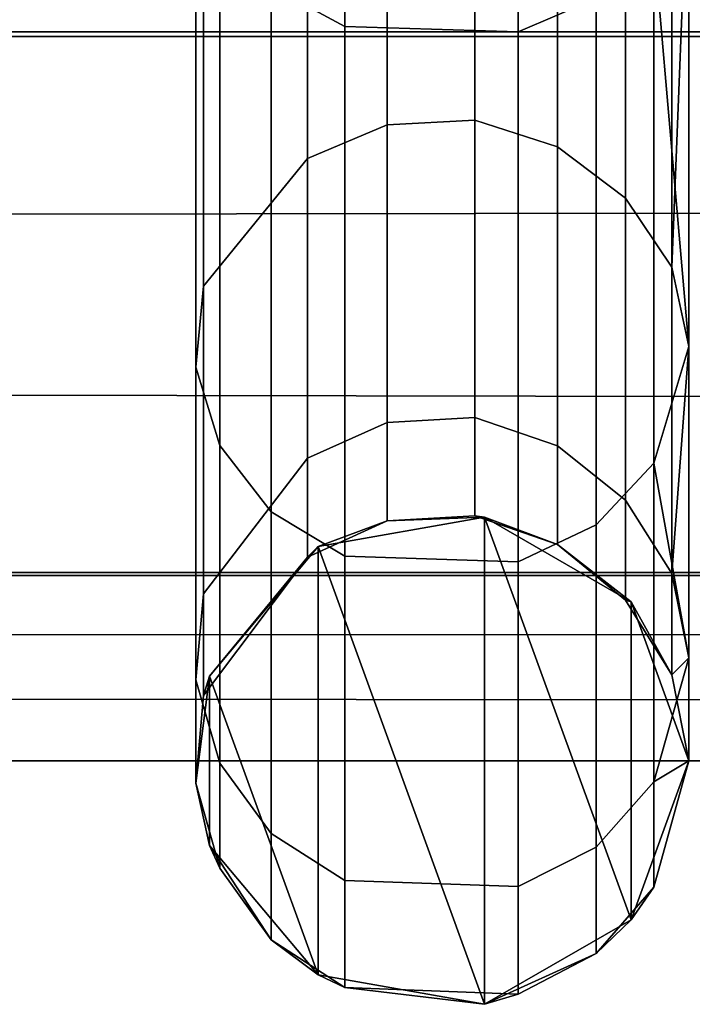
# Model space of a CAD drawing. Header units: inches. Extents: x 0 to 76, y -28.1 to 0.
# Tile 205 of 256: x 49.54 to 49.676, y -28.059 to -27.86. Entities that reach past the tile are written whole.
import ezdxf

# ---------------------------------------------------------------- set-up
doc = ezdxf.new("R2010")
doc.units = ezdxf.units.IN
doc.header["$LTSCALE"] = 0.03937
doc.header["$MEASUREMENT"] = 0
doc.layers.add('A-FURN-3-ST', color=151, linetype='Continuous')
doc.layers.add('A-FURN-3-ST-SEAM', color=250, linetype='Continuous')

msp = doc.modelspace()

# ---------------------------------------------------------------- meshes
at = {"layer": 'A-FURN-3-ST'}
mesh = msp.add_polyface(dxfattribs=at)
corners = [(3.75, -4.85038, 5), (72.25, -27.51, 5), (3.75, -27.51, 5), (3.625, -4.85038, 5.03349), (3.625, -27.51, 5.03349), (3.75, -28.01, 5.5), (3.625, -27.97651, 5.5), (3.75, -27.97194, 5.30866), (3.625, -27.941, 5.32148), (3.75, -27.86356, 5.14645), (3.625, -27.83987, 5.17013), (3.75, -27.70134, 5.03806), (3.625, -27.68853, 5.069), (3.53349, -27.65351, 5.15355), (3.53349, -27.885, 5.5), (3.75, -28.01, 16.9), (3.625, -27.97651, 16.9), (3.75, -26.91, 18), (3.625, -26.91, 17.96651), (3.75, -27.1947, 17.96252), (3.625, -27.18603, 17.93017), (3.75, -27.46, 17.85263), (3.625, -27.44325, 17.82362), (3.75, -27.68782, 17.67782), (3.625, -27.66414, 17.65413), (3.75, -27.86263, 17.45), (3.625, -27.83362, 17.43325), (3.75, -27.97252, 17.1847), (3.625, -27.94017, 17.17603), (3.53349, -27.85178, 17.15235), (3.53349, -26.91, 17.875), (3.53349, -27.59943, 17.58943), (3.53349, -27.75438, 17.3875), (3.625, -5.45916, 17.96651), (3.75, -5.45916, 18), (72.25, -28.01, 16.9), (72.25, -27.97252, 17.1847), (72.25, -27.86263, 17.45), (72.25, -27.68782, 17.67782), (72.25, -27.46, 17.85263), (72.25, -27.1947, 17.96252), (72.25, -27.70134, 5.03806), (72.25, -27.86356, 5.14645), (72.25, -27.97194, 5.30866)]
mesh.append_faces([[corners[k] for k in face] for face in [(0, 1, 2), (3, 2, 4), (5, 6, 7), (7, 6, 8), (7, 8, 9), (9, 8, 10), (9, 10, 11), (11, 10, 12), (11, 12, 2), (2, 12, 4), (4, 12, 13), (14, 8, 6), (5, 15, 6), (6, 15, 16), (6, 16, 14), (17, 18, 19), (19, 18, 20), (19, 20, 21), (21, 20, 22), (21, 22, 23), (23, 22, 24), (23, 24, 25), (25, 24, 26), (25, 26, 27), (27, 26, 28), (27, 28, 15), (15, 28, 16), (16, 28, 29), (18, 30, 20), (24, 31, 32, 26), (26, 32, 29, 28), (33, 30, 18), (34, 18, 17), (15, 35, 27), (27, 36, 25), (25, 37, 23), (23, 38, 21), (21, 39, 19), (19, 40, 17), (5, 35, 15), (2, 1, 11), (11, 41, 9), (9, 42, 7), (7, 43, 5)]])
mesh = msp.add_polyface(dxfattribs=at)
corners = [(72.375, -4.85038, 5.03349), (72.46651, -27.51, 5.125), (72.375, -27.51, 5.03349), (72.25, -4.85038, 5), (72.25, -27.51, 5), (72.46651, -27.85646, 5.35649), (72.375, -27.97651, 5.5), (72.375, -27.941, 5.32148), (72.25, -28.01, 5.5), (72.25, -27.97194, 5.30866), (72.375, -27.83987, 5.17013), (72.25, -27.86356, 5.14645), (72.375, -27.68853, 5.069), (72.25, -27.70134, 5.03806), (72.46651, -27.65351, 5.15355), (72.46651, -27.77517, 5.23483), (72.46651, -27.885, 16.9), (72.375, -27.97651, 16.9), (72.25, -28.01, 16.9), (72.375, -27.94017, 17.17603), (72.25, -27.97252, 17.1847), (72.46651, -27.16235, 17.84178), (72.375, -26.91, 17.96651), (72.375, -27.18603, 17.93017), (72.25, -26.91, 18), (72.25, -27.1947, 17.96252), (72.375, -27.44325, 17.82362), (72.25, -27.46, 17.85263), (72.375, -27.66414, 17.65413), (72.25, -27.68782, 17.67782), (72.375, -27.83362, 17.43325), (72.25, -27.86263, 17.45), (72.375, -5.45916, 17.96651), (3.75, -27.97252, 17.1847), (3.75, -27.86263, 17.45), (3.75, -27.68782, 17.67782), (3.75, -27.46, 17.85263), (3.75, -27.1947, 17.96252), (3.75, -26.91, 18), (3.75, -28.01, 5.5), (3.75, -27.70134, 5.03806), (3.75, -27.86356, 5.14645), (3.75, -27.97194, 5.30866), (72.25, -5.45916, 18)]
mesh.append_faces([[corners[k] for k in face] for face in [(0, 1, 2), (3, 2, 4), (5, 6, 7), (7, 6, 8), (7, 8, 9), (7, 9, 10), (10, 9, 11), (10, 11, 12), (12, 11, 13), (12, 13, 2), (2, 13, 4), (2, 1, 12), (12, 14, 15, 10), (6, 16, 17), (6, 17, 8), (8, 17, 18), (16, 19, 17), (17, 19, 20), (17, 20, 18), (21, 22, 23), (22, 24, 23), (23, 24, 25), (23, 25, 26), (26, 25, 27), (26, 27, 28), (28, 27, 29), (28, 29, 30), (30, 29, 31), (30, 31, 19), (19, 31, 20), (32, 24, 22), (33, 18, 20), (34, 20, 31), (35, 31, 29), (36, 29, 27), (37, 27, 25), (38, 25, 24), (8, 18, 39), (40, 4, 13), (41, 13, 11), (42, 11, 9), (39, 9, 8), (24, 43, 38)]])
at = {"layer": 'A-FURN-3-ST-SEAM'}
mesh = msp.add_polyface(dxfattribs=at)
corners = [(49.675, -27.52283, 17.8134), (49.66794, -27.53705, 17.83462), (49.675, -27.68795, 17.67775), (49.66794, -27.70612, 17.6957), (49.675, -27.82342, 17.51285), (49.66794, -27.84463, 17.52708), (49.60543, -27.8615, 17.5384), (49.6405, -27.86258, 17.53912), (49.6405, -27.72141, 17.71098), (49.60543, -27.72049, 17.71006), (49.6405, -27.54909, 17.85257), (49.60543, -27.54837, 17.85149), (49.59052, -27.54297, 17.84345), (49.59052, -27.71364, 17.70322), (49.59052, -27.85346, 17.53301), (49.57526, -27.82718, 17.51537), (49.58012, -27.84144, 17.52494), (49.58012, -27.7034, 17.69298), (49.57526, -27.69125, 17.68084), (49.58012, -27.5349, 17.83142), (49.57526, -27.52534, 17.81717), (49.57686, -27.51547, 17.80246), (49.57686, -27.67872, 17.66832), (49.57686, -27.81247, 17.5055), (49.6484, -27.7871, 17.48848), (49.63168, -27.78229, 17.48525), (49.63168, -27.65301, 17.64262), (49.6484, -27.65711, 17.64672), (49.63168, -27.49522, 17.77228), (49.6484, -27.49845, 17.77709), (49.66218, -27.50472, 17.78644), (49.66218, -27.66508, 17.65468), (49.66218, -27.79645, 17.49475), (49.67155, -27.809, 17.50317), (49.67155, -27.67577, 17.66537), (49.614, -27.65374, 17.64335), (49.614, -27.78314, 17.48582), (49.63168, -27.88046, 17.30196), (49.614, -27.88141, 17.30235), (49.67155, -27.51314, 17.79899), (49.59784, -27.49987, 17.77921), (49.614, -27.49579, 17.77313), (49.59784, -27.65892, 17.64853), (49.59784, -27.78922, 17.4899), (49.65625, -27.54455, 17.8458), (49.65625, -27.71564, 17.70522), (49.65625, -27.85581, 17.53458)]
mesh.append_faces([[corners[k] for k in face] for face in [(0, 1, 2), (2, 1, 3), (2, 3, 4), (4, 3, 5), (6, 7, 8, 9), (9, 8, 10, 11), (11, 12, 13, 9), (9, 13, 14, 6), (15, 16, 17, 18), (18, 17, 19, 20), (20, 21, 22, 18), (18, 22, 23, 15), (24, 25, 26, 27), (27, 26, 28, 29), (29, 30, 31, 27), (27, 31, 32, 24), (4, 33, 2), (2, 33, 34), (2, 34, 0), (35, 26, 25, 36), (36, 25, 37, 38), (30, 39, 34, 31), (31, 34, 33, 32), (40, 41, 35, 42), (42, 35, 36, 43), (21, 40, 42, 22), (22, 42, 43, 23), (12, 19, 17, 13), (13, 17, 16, 14), (44, 10, 8, 45), (45, 8, 7, 46), (1, 44, 45, 3), (3, 45, 46, 5)]])
mesh = msp.add_polyface(dxfattribs=at)
corners = [(49.675, -27.82342, 17.51285), (49.66794, -27.84463, 17.52708), (49.675, -27.92623, 17.32092), (49.66794, -27.94982, 17.33069), (49.675, -27.98919, 17.11255), (49.60543, -27.96859, 17.33846), (49.6405, -27.9698, 17.33896), (49.6405, -27.86258, 17.53912), (49.60543, -27.8615, 17.5384), (49.59052, -27.85346, 17.53301), (49.59052, -27.95965, 17.33476), (49.57526, -27.93041, 17.32265), (49.58012, -27.94627, 17.32922), (49.58012, -27.84144, 17.52494), (49.57526, -27.82718, 17.51537), (49.57686, -27.81247, 17.5055), (49.57686, -27.91405, 17.31587), (49.57686, -27.97625, 17.11003), (49.57526, -27.99362, 17.11345), (49.63368, -27.96076, 5.5), (49.614, -27.96149, 11.2), (49.63168, -27.96046, 11.2), (49.6484, -27.96626, 11.2), (49.6484, -27.96626, 16.9), (49.63168, -27.96046, 16.9), (49.63168, -27.94059, 17.10301), (49.6484, -27.94628, 17.10413), (49.63168, -27.88046, 17.30196), (49.6484, -27.88582, 17.30418), (49.63168, -27.78229, 17.48525), (49.6484, -27.7871, 17.48848), (49.66218, -27.79645, 17.49475), (49.66218, -27.89622, 17.30849), (49.66218, -27.95732, 17.1063), (49.66218, -27.97752, 16.9), (49.67155, -27.97215, 17.10922), (49.67155, -27.91019, 17.31427), (49.67155, -27.809, 17.50317), (49.614, -27.88141, 17.30235), (49.614, -27.94159, 17.1032), (49.614, -27.96149, 16.9), (49.59784, -27.78922, 17.4899), (49.614, -27.78314, 17.48582), (49.59784, -27.88818, 17.30516), (49.59784, -27.94878, 17.10462), (49.59784, -27.96882, 16.9), (49.65625, -27.85581, 17.53458), (49.65625, -27.96226, 17.33584)]
mesh.append_faces([[corners[k] for k in face] for face in [(0, 1, 2), (2, 1, 3), (2, 3, 4), (5, 6, 7, 8), (8, 9, 10, 5), (11, 12, 13, 14), (14, 15, 16, 11), (11, 16, 17, 18), (19, 20, 21), (19, 21, 22), (23, 24, 25, 26), (26, 25, 27, 28), (28, 27, 29, 30), (30, 31, 32, 28), (28, 32, 33, 26), (26, 33, 34, 23), (4, 35, 2), (2, 35, 36), (2, 36, 0), (0, 36, 37), (38, 27, 25, 39), (39, 25, 24, 40), (40, 24, 21, 20), (31, 37, 36, 32), (32, 36, 35, 33), (41, 42, 38, 43), (43, 38, 39, 44), (44, 39, 40, 45), (15, 41, 43, 16), (16, 43, 44, 17), (9, 13, 12, 10), (46, 7, 6, 47), (1, 46, 47, 3)]])
mesh = msp.add_polyface(dxfattribs=at)
corners = [(49.60543, -28.05586, 11.2), (49.6405, -28.05716, 11.2), (49.6405, -28.05716, 16.9), (49.60543, -28.05586, 16.9), (49.6405, -28.03545, 17.12169), (49.60543, -28.03418, 17.12144), (49.6405, -27.9698, 17.33896), (49.60543, -27.96859, 17.33846), (49.59052, -27.95965, 17.33476), (49.59052, -28.02468, 17.11957), (49.59052, -28.04618, 16.9), (49.59052, -28.04618, 11.2), (49.6, -28.0533, 5.5), (49.57802, -28.0271, 5.5), (49.58012, -28.03169, 11.2), (49.57526, -28.01452, 11.2), (49.58012, -28.03169, 16.9), (49.57526, -28.01452, 16.9), (49.58012, -28.01047, 17.11677), (49.57526, -27.99362, 17.11345), (49.58012, -27.94627, 17.32922), (49.57526, -27.93041, 17.32265), (49.57686, -27.97625, 17.11003), (49.57686, -27.99681, 16.9), (49.57686, -27.99681, 11.2), (49.57802, -27.9929, 5.5), (49.59784, -27.96882, 11.2), (49.6, -27.9667, 5.5), (49.614, -27.96149, 11.2), (49.63368, -27.96076, 5.5), (49.63368, -28.05924, 5.5), (49.59784, -27.96882, 16.9), (49.614, -27.96149, 16.9), (49.59784, -27.94878, 17.10462)]
mesh.append_faces([[corners[k] for k in face] for face in [(0, 1, 2, 3), (3, 2, 4, 5), (5, 4, 6, 7), (7, 8, 9, 5), (5, 9, 10, 3), (3, 10, 11, 0), (0, 11, 12), (12, 11, 13), (13, 11, 14), (13, 14, 15), (15, 14, 16, 17), (17, 16, 18, 19), (19, 18, 20, 21), (19, 22, 23, 17), (17, 23, 24, 15), (15, 24, 25), (25, 24, 26), (25, 26, 27), (27, 26, 28), (27, 28, 29), (25, 13, 15), (12, 30, 0), (31, 32, 28, 26), (22, 33, 31, 23), (23, 31, 26, 24), (8, 20, 18, 9), (9, 18, 16, 10), (10, 16, 14, 11)]])
mesh.append_faces([[corners[k] for k in face] for face in [(25, 12, 13)]], dxfattribs={"vtx0": -1})
mesh.append_faces([[corners[k] for k in face] for face in [(29, 30, 27), (27, 12, 25)]], dxfattribs={"vtx0": -1, "vtx1": -1})
mesh.append_faces([[corners[k] for k in face] for face in [(27, 30, 12)]], dxfattribs={"vtx0": -1, "vtx2": -1})
mesh = msp.add_polyface(dxfattribs=at)
corners = [(49.675, -27.98919, 17.11255), (49.66794, -27.94982, 17.33069), (49.66794, -28.01424, 17.11752), (49.675, -28.01, 16.9), (49.66794, -28.03554, 16.9), (49.675, -28.01, 11.2), (49.66794, -28.03554, 11.2), (49.675, -28.01, 5.5), (49.6633, -28.04214, 5.5), (49.65625, -28.049, 11.2), (49.63368, -28.05924, 5.5), (49.6405, -28.05716, 11.2), (49.60543, -28.05586, 11.2), (49.6484, -27.96626, 11.2), (49.63168, -27.96046, 11.2), (49.63168, -27.96046, 16.9), (49.6484, -27.96626, 16.9), (49.66218, -27.97752, 16.9), (49.66218, -27.97752, 11.2), (49.6633, -27.97786, 5.5), (49.67155, -27.99263, 11.2), (49.67155, -27.99263, 16.9), (49.67155, -27.97215, 17.10922), (49.63368, -27.96076, 5.5), (49.66218, -27.95732, 17.1063), (49.65625, -27.96226, 17.33584), (49.6405, -27.9698, 17.33896), (49.6405, -28.03545, 17.12169), (49.65625, -28.02745, 17.12012), (49.6405, -28.05716, 16.9), (49.65625, -28.049, 16.9)]
mesh.append_faces([[corners[k] for k in face] for face in [(0, 1, 2), (0, 2, 3), (3, 2, 4), (3, 4, 5), (5, 4, 6), (5, 6, 7), (7, 6, 8), (8, 6, 9), (8, 9, 10), (10, 9, 11), (10, 11, 12), (13, 14, 15, 16), (16, 17, 18, 13), (13, 18, 19), (19, 18, 20), (19, 20, 7), (7, 20, 5), (5, 20, 3), (3, 20, 21), (3, 21, 0), (0, 21, 22), (19, 23, 13), (24, 22, 21, 17), (17, 21, 20, 18), (25, 26, 27, 28), (28, 27, 29, 30), (30, 29, 11, 9), (1, 25, 28, 2), (2, 28, 30, 4), (4, 30, 9, 6)]])
mesh.append_faces([[corners[k] for k in face] for face in [(19, 8, 23)]], dxfattribs={"vtx0": -1, "vtx1": -1})
mesh.append_faces([[corners[k] for k in face] for face in [(23, 8, 10)]], dxfattribs={"vtx0": -1, "vtx2": -1})
mesh.append_faces([[corners[k] for k in face] for face in [(7, 8, 19)]], dxfattribs={"vtx1": -1})

doc.saveas('drawing.dxf')
